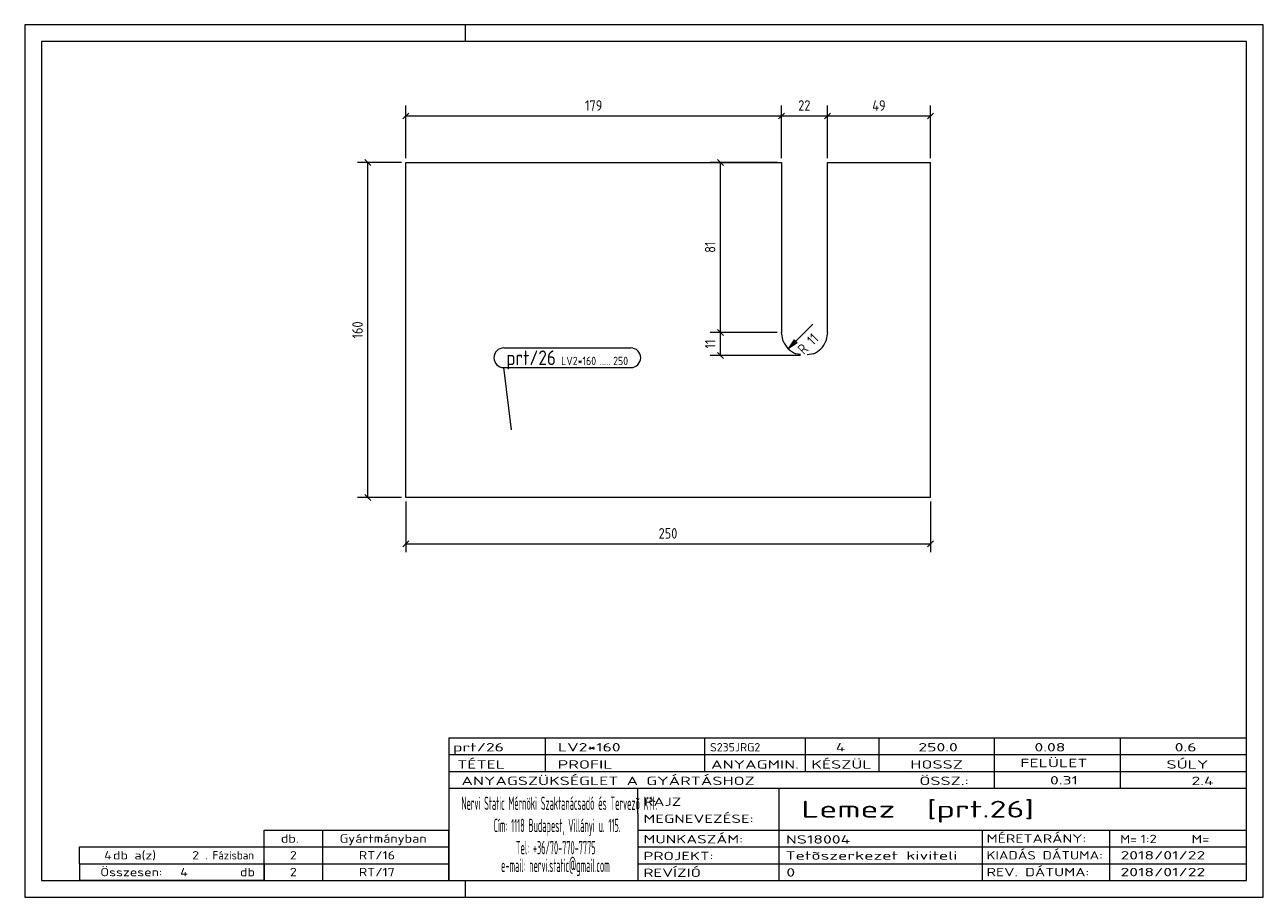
# Model space of a CAD drawing. Header units: millimetres. Extents: x 1 to 296, y 1 to 209.
import ezdxf

# ---------------------------------------------------------------- set-up
doc = ezdxf.new("R2010")
doc.units = ezdxf.units.MM
doc.header["$LTSCALE"] = 0.6
doc.linetypes.add('XKITLINE00', pattern=[0])
for name, color, linetype, lineweight in [('DrawingSheet', 5, 'Continuous', 0), ('OtherObjectType', 1, 'Continuous', 0), ('Part', 2, 'Continuous', 0), ('PartMark', 3, 'Continuous', 0), ('Z-DIMENSIONS', 1, 'Continuous', 0)]:
    doc.layers.add(name, color=color, linetype=linetype, lineweight=lineweight)
doc.styles.add('ISOCPEUR', font='ISOCPEUR.TTF')

msp = doc.modelspace()

# ---------------------------------------------------------------- hatches: boundary and pattern name
at = {"layer": 'Z-DIMENSIONS'}
msp.add_hatch(color=7, dxfattribs=at).paths.add_polyline_path([(184.98, 133.18), (182.86, 131.77), (184.27, 133.89)], flags=17)

# ---------------------------------------------------------------- linework, layer by layer
at = {"layer": 'DrawingSheet', "color": 2, "linetype": 'XKITLINE00', "lineweight": 0}
for p, q in [((296, 209), (1, 209)), ((1, 209), (1, 1)), ((106, 205), (106, 209)), ((296, 1), (296, 209)), ((106, 1), (106, 5)), ((1, 1), (296, 1))]:
    msp.add_line(p, q, dxfattribs=at)
at = {"layer": 'DrawingSheet', "color": 3, "linetype": 'XKITLINE00', "lineweight": 0}
for p, q in [((292, 205), (5, 205)), ((5, 205), (5, 5)), ((292, 5), (292, 205)), ((5, 5), (292, 5))]:
    msp.add_line(p, q, dxfattribs=at)
at = {"layer": 'OtherObjectType', "color": 7, "linetype": 'XKITLINE00', "lineweight": 0}
for p, q in [((102, 39), (292, 39)), ((102, 39), (102, 35)), ((102, 39), (292, 39)), ((125, 35), (125, 39)), ((163, 35), (163, 39)), ((187, 35), (187, 39)), ((204.5, 35), (204.5, 39)), ((232, 35), (232, 39)), ((262, 35), (262, 39)), ((292, 35), (292, 39)), ((102, 35), (292, 35)), ((102, 35), (102, 5)), ((102, 35), (292, 35)), ((125, 31), (125, 35)), ((163, 31), (163, 35)), ((187, 31), (187, 35)), ((204.5, 31), (204.5, 35)), ((232, 31), (232, 35)), ((262, 31), (262, 35)), ((292, 31), (292, 35)), ((102, 31), (292, 31)), ((232, 27), (232, 31)), ((262, 27), (262, 31)), ((292, 27), (292, 31)), ((102, 27), (292, 27)), ((147, 21), (147, 27)), ((180.7, 17), (180.7, 27)), ((292, 21), (292, 27)), ((147, 21), (147, 5)), ((292, 17), (292, 21)), ((58, 17), (102, 17)), ((58, 13), (58, 17)), ((72, 13), (72, 17)), ((102, 13), (102, 17)), ((147, 17), (292, 17)), ((180.7, 5), (180.7, 17)), ((229.16, 13), (229.16, 17)), ((259.5, 5), (259.5, 17)), ((292, 13), (292, 17)), ((14, 9), (14, 13)), ((14, 13), (58, 13)), ((14, 13), (58, 13)), ((58, 9), (58, 13)), ((58, 13), (102, 13)), ((58, 9), (58, 13)), ((72, 9), (72, 13)), ((102, 9), (102, 13)), ((147, 13), (292, 13)), ((229.16, 5), (229.16, 13)), ((292, 9), (292, 13)), ((14, 9), (58, 9)), ((14, 9), (14, 5)), ((14, 9), (58, 9)), ((58, 9), (58, 5)), ((58, 9), (102, 9)), ((58, 5), (58, 9)), ((72, 5), (72, 9)), ((102, 5), (102, 9)), ((147, 9), (292, 9)), ((292, 5), (292, 9)), ((58, 5), (14, 5)), ((58, 5), (102, 5)), ((102, 5), (292, 5)), ((139.5, 5), (292, 5))]:
    msp.add_line(p, q, dxfattribs=at)
at = {"layer": 'Part', "color": 2, "linetype": 'XKITLINE00', "lineweight": 0}
for p, q in [((91.75, 176.18), (181.24, 176.18)), ((91.75, 96.32), (91.75, 176.18)), ((181.24, 176.18), (181.25, 135.66)), ((192.24, 176.17), (216.75, 176.18)), ((192.24, 135.66), (192.24, 176.17)), ((216.75, 96.32), (216.75, 176.18)), ((181.67, 133.55), (181.25, 135.66)), ((192.24, 135.66), (191.83, 133.55)), ((185.74, 130.36), (184.64, 130.57)), ((188.85, 130.57), (187.39, 130.28)), ((216.75, 96.32), (91.75, 96.32))]:
    msp.add_line(p, q, dxfattribs=at)
for centre, start, end in [((186.75, 135.66), 202.5093, 247.5085), ((186.74, 135.66), 292.5069, 337.5046)]:
    msp.add_arc(centre, 5.5, start, end, dxfattribs=at)
at = {"layer": 'PartMark', "color": 7, "linetype": 'XKITLINE00', "lineweight": 0}
for p, q in [((115.1, 131.96), (145.36, 131.96)), ((115.1, 127.26), (145.36, 127.26)), ((116.9, 112.44), (115.1, 127.26))]:
    msp.add_line(p, q, dxfattribs=at)
for centre, start, end in [((115.1, 129.61), 90, 270), ((145.36, 129.61), 270, 90)]:
    msp.add_arc(centre, 2.35, start, end, dxfattribs=at)
at = {"layer": 'Z-DIMENSIONS', "color": 7, "linetype": 'XKITLINE00', "lineweight": 0}
for p, q in [((91.75, 177.18), (91.75, 189.75)), ((181.24, 177.18), (181.24, 189.75)), ((181.24, 177.18), (181.24, 189.75)), ((192.24, 177.17), (192.24, 189.75)), ((192.24, 177.17), (192.24, 189.75)), ((216.75, 177.18), (216.75, 189.75)), ((92.46, 187.96), (91.04, 186.54)), ((91.75, 187.25), (181.24, 187.25)), ((181.95, 187.96), (180.53, 186.54)), ((181.95, 187.96), (180.53, 186.54)), ((181.24, 187.25), (192.24, 187.25)), ((192.95, 187.96), (191.53, 186.54)), ((192.95, 187.96), (191.53, 186.54)), ((192.24, 187.25), (216.75, 187.25)), ((217.45, 187.96), (216.04, 186.54)), ((90.75, 176.18), (80.25, 176.18)), ((82.04, 176.88), (83.46, 175.47)), ((82.75, 96.32), (82.75, 176.18)), ((180.25, 176.18), (164.25, 176.18)), ((166.04, 176.88), (167.46, 175.47)), ((166.75, 135.66), (166.75, 176.18)), ((166.04, 136.36), (167.46, 134.95)), ((166.04, 136.36), (167.46, 134.95)), ((182.86, 131.77), (188.68, 137.59)), ((180.25, 135.66), (164.25, 135.66)), ((180.25, 135.66), (164.25, 135.66)), ((166.75, 130.16), (166.75, 135.66)), ((184.27, 133.89), (182.86, 131.77)), ((184.98, 133.18), (182.86, 131.77)), ((184.27, 133.89), (184.98, 133.18)), ((185.75, 130.16), (164.25, 130.16)), ((166.04, 130.86), (167.46, 129.45)), ((90.75, 96.32), (80.25, 96.32)), ((82.04, 97.03), (83.46, 95.62)), ((91.75, 95.32), (91.75, 83.25)), ((216.75, 95.32), (216.75, 83.25)), ((92.46, 85.96), (91.04, 84.54)), ((217.45, 85.96), (216.04, 84.54)), ((91.75, 85.25), (216.75, 85.25))]:
    msp.add_line(p, q, dxfattribs=at)
msp.add_arc((186.75, 135.66), 5.5, 202.5093, 247.5085, dxfattribs=at)
at = {"layer": 'Z-DIMENSIONS', "color": 3}
for p in [(91.75, 187.25), (181.24, 187.25), (181.24, 187.25), (192.24, 187.25), (192.24, 187.25), (216.75, 187.25), (82.75, 176.18), (166.75, 176.18), (166.75, 135.66), (166.75, 135.66), (166.75, 130.16), (82.75, 96.32), (91.75, 85.25), (216.75, 85.25)]:
    msp.add_point(p, dxfattribs=at)

# ---------------------------------------------------------------- texts
at = {"layer": 'OtherObjectType', "color": 7, "style": 'ISOCPEUR'}
for s, height, width, p in [('prt/26', 2, 1.525501, (103, 35.76)), ('LV2*160', 2, 1.525501, (128, 35.76)), ('S235JRG2', 2, 1.02, (164.22, 35.76)), ('4', 2, 1.525501, (194.16, 35.76)), ('250.0', 2, 1.525501, (213.86, 35.76)), ('0.08', 2, 1.525501, (241.51, 35.76)), ('0.6', 2, 1.525501, (274.91, 35.76)), ('TÉTEL', 2, 1.525501, (104, 31.66)), ('PROFIL', 2, 1.525501, (127.96, 31.66)), ('ANYAGMIN.', 2, 1.525501, (164.47, 31.66)), ('KÉSZÜL', 2, 1.525501, (188.37, 31.66)), ('HOSSZ', 2, 1.525501, (211.96, 31.66)), ('FELÜLET', 2, 1.525501, (238.13, 32)), ('SÚLY', 2, 1.525501, (272.96, 31.66)), ('ANYAGSZÜKSÉGLET A GYÁRTÁSHOZ', 2, 1.525501, (105, 27.75)), ('ÖSSZ.:', 2, 1.525501, (214.1, 27.75)), ('0.31', 2, 1.525501, (245.21, 27.88)), ('2.4', 2, 1.525501, (278.91, 27.75)), ('Nervi Static Mérnöki\xa0Szaktanácsadó\xa0és\xa0Tervezõ Kft.', 3.1765, 0.403093, (105, 21.82)), ('RAJZ', 2, 1.445, (148.38, 22.78)), ('Lemez  [prt.26]', 4, 1.474651, (186, 20)), ('MEGNEVEZÉSE:', 2, 1.445, (148.38, 18.72)), ('Cím:\xa01118 Budapest, Villányi u. 115.', 3.1765, 0.403093, (112.69, 16.53)), ('db.', 2, 1.211571, (62, 14)), ('Gyártmányban', 2, 1.211571, (76, 14)), ('MUNKASZÁM:', 2, 1.445, (148.38, 13.84)), ('NS18004', 2, 1.525501, (182.28, 13.78)), ('MÉRETARÁNY:', 2, 1.36, (230.1, 14)), ('M=', 2, 1.211571, (261.91, 13.84)), ('1:2', 2, 1.275, (266.79, 13.9)), ('M=', 2, 1.275, (278.95, 13.87)), ('4', 2, 1.211571, (19.9, 10)), ('db a(z)', 2, 1.211571, (22, 10)), ('2', 2, 1.211571, (40.86, 10)), ('. Fázisban', 2, 0.935, (44, 10)), ('2', 2, 1.211571, (64.14, 10)), ('RT/16', 2, 1.211571, (80.57, 10)), ('Tel:\xa0+36/70-770-7775', 3.1765, 0.403093, (117.97, 11.24)), ('PROJEKT:', 2, 1.445, (148.38, 9.84)), ('Tetõszerkezet kiviteli ', 2, 1.525501, (182.2, 9.94)), ('KIADÁS DÁTUMA:', 2, 1.275, (230.1, 10)), ('2018/01/22', 2, 1.525501, (262, 10)), ('e-mail:\xa0nervi.static@gmail.com', 3.1765, 0.403093, (114.45, 7)), ('Összesen:            db', 2, 1.211571, (19, 6)), ('4', 2, 1.211571, (38.02, 6)), ('2', 2, 1.211571, (64.14, 6)), ('RT/17', 2, 1.211571, (80.57, 6)), ('REVÍZIÓ', 2, 1.445, (148.38, 5.84)), ('0', 2, 1.525501, (182.41, 5.92)), ('REV. DÁTUMA:', 2, 1.36, (230.1, 6)), ('2018/01/22', 2, 1.525501, (262, 6))]:
    msp.add_text(s, height=height, dxfattribs=dict(at, width=width)).set_placement(p)
at = {"layer": 'PartMark', "color": 3, "style": 'ISOCPEUR', "width": 0.85}
msp.add_text('prt/26', height=3.5, dxfattribs=at).set_placement((115.7, 127.86))
at = {"layer": 'PartMark', "color": 4, "style": 'ISOCPEUR', "width": 0.85}
for s, p in [('LV2*160', (128.78, 127.86)), ('250', (141.15, 127.86)), ('.....', (137.97, 127.86))]:
    msp.add_text(s, height=2, dxfattribs=at).set_placement(p)
at = {"layer": 'Z-DIMENSIONS', "color": 3, "style": 'ISOCPEUR', "width": 0.85}
for s, p in [('179', (134.45, 188.5)), ('22', (185.24, 188.5)), ('49', (202.88, 188.5)), ('250', (151.99, 86.5))]:
    msp.add_text(s, height=2.5, dxfattribs=at).set_placement(p)
for s, rotation, p in [('81', 90.0002, (165.5, 154.63)), ('160', 90.0002, (81.5, 134.21)), ('11', 90.0002, (165.5, 131.83)), ('R 11', 45.0116, (186.6, 130.2))]:
    msp.add_text(s, height=2.5, rotation=rotation, dxfattribs=at).set_placement(p)

doc.saveas('drawing.dxf')
